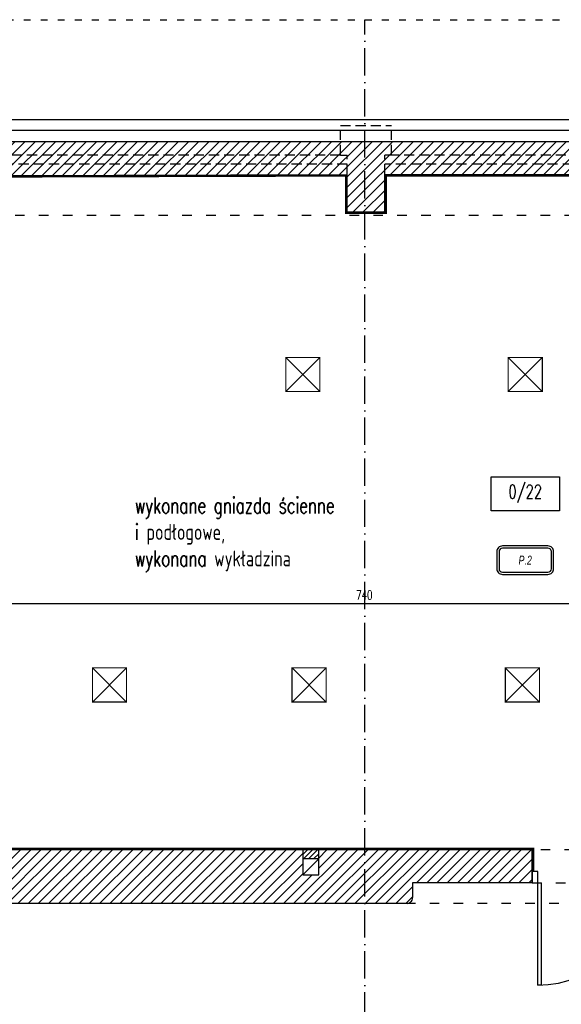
# Model space of a CAD drawing. Header units: millimetres. Extents: x 167273 to 188273, y -125105 to -88145.
# Tile 47 of 210: x 175528 to 176004, y -122517 to -121651. Entities that reach past the tile are written whole.
import ezdxf

# ---------------------------------------------------------------- set-up
doc = ezdxf.new("R2010")
doc.units = ezdxf.units.MM
for name, pattern in [('ACAD_ISO03W100', [30, 12, -18]), ('ACAD_ISO10W100', [18, 12, -3, 0, -3]), ('HIDDEN', [9.525, 6.35, -3.175])]:
    doc.linetypes.add(name, pattern=pattern)
doc.layers.add('!_zmiany', color=7, linetype='Continuous', true_color=0xfa7d00)
for name, color, linetype in [('!listwy', 30, 'HIDDEN'), ('a-op_text', 9, 'Continuous'), ('a-osie', 1, 'ACAD_ISO10W100'), ('a-wymiary', 9, 'Continuous'), ('b-drzwi', 6, 'Continuous'), ('b-izolacja', 8, 'BATTING'), ('b-przerywana1', 9, 'ACAD_ISO03W100'), ('b-widokowa', 7, 'Continuous'), ('b-ściany', 2, 'Continuous'), ('h-hatch', 8, 'Continuous')]:
    doc.layers.add(name, color=color, linetype=linetype)
doc.layers.add('El-koryta_puszki', color=10, linetype='Continuous', lineweight=35)
doc.styles.add('PPAB_100', font='romans.shx', dxfattribs={"width": 0.7, "height": 12})
doc.styles.add('PPAB_50', font='romans.shx', dxfattribs={"width": 0.7, "height": 8})
doc.linetypes.add('BATTING', pattern='A,0.0001,-0.1,[134,ltypeshp.shx,S=0.1,R=0,X=-0.1,Y=0],-0.2,[134,ltypeshp.shx,S=0.1,R=180,X=0.1,Y=0],-0.1', length=0.4001)
doc.dimstyles.new('newPPAB_50', dxfattribs={"dimscale": 0, "dimtxt": 8, "dimasz": 1, "dimexe": 10, "dimexo": 10, "dimgap": 3.5, "dimtad": 1, "dimdec": 0, "dimzin": 0, "dimdsep": 46, "dimtxsty": 'PPAB_50', "dimblk": 'tick_50', "dimcen": 0.09, "dimdle": 5, "dimse1": 1, "dimse2": 1, "dimclrd": 9, "dimclre": 9, "dimclrt": 161, "dimadec": 0, "dimazin": 0, "dimtfac": 1, "dimtdec": 0, "dimtix": 1, "dimtofl": 0, "dimtmove": 2, "dimatfit": 3, "dimldrblk": 'tick_50', "dimfxl": 0, "dimtolj": 1, "dimtzin": 0, "dimarcsym": 0})

# ---------------------------------------------------------------- blocks, each defined once
blk = doc.blocks.new('kaseta1')
for p, q in [((-15, 15), (15, -15)), ((15, 15), (-15, -15))]:
    blk.add_line(p, q)
at = {"const_width": 1}
blk.add_lwpolyline([(-15, -15), (15, -15), (15, 15), (-15, 15)], close=True, dxfattribs=at)
blk = doc.blocks.new('tick_50')
at = {"color": 9, "ltscale": 20}
for p, q in [((0, 10), (0, -10)), ((-5, 0), (5, 0))]:
    blk.add_line(p, q, dxfattribs=at)
at = {"color": 0}
blk.add_line((2.5, 2.5), (-2.5, -2.5), dxfattribs=at)

msp = doc.modelspace()

# ---------------------------------------------------------------- hatches: boundary and pattern name
at = {"layer": 'h-hatch'}
h = msp.add_hatch(dxfattribs=at)
h.set_pattern_fill('ANSI31', color=256, scale=2, style=0)
h.set_pattern_definition([(45, (-27340.6366, 31489.7547), (-4.49012806, 4.49012806), [])])
h.paths.add_polyline_path([(174774.31, -122408.89), (174794.31, -122408.89), (174794.31, -122380.89), (174741.31, -122380.89), (174741.31, -122388.89), (174741.31, -122402.89), (174727.31, -122402.89), (174727.31, -122388.89), (174727.31, -122380.89), (174706.81, -122380.89), (174706.81, -121787.89), (175055.81, -121787.89), (175055.81, -121819.89), (175088.81, -121819.89), (175088.81, -121787.89), (175437.81, -121787.89), (175437.81, -121819.89), (175437.81, -121970.89), (175460.81, -121970.89), (175460.81, -121819.89), (175467.81, -121819.89), (175467.81, -121787.89), (175815.81, -121786.89), (175815.81, -121819.89), (175848.81, -121819.89), (175848.81, -121786.89), (176200.81, -121786.89), (176200.81, -122180.89), (176230.81, -122180.89), (176230.81, -121786.89), (176286.37, -121786.89), (176286.37, -121757.89), (174658.81, -121757.89), (174658.81, -121750.89), (174614.31, -121750.89), (174614.31, -121807.89), (174674.81, -121807.89), (174674.81, -122427.89), (174768.31, -122427.89, 0.450014), (174774.31, -122422.89)])
h = msp.add_hatch(dxfattribs=at)
h.set_pattern_fill('ANSI31', color=256, scale=2, style=0)
h.set_pattern_definition([(45, (-26550.2005, 31481.7547), (-4.49012806, 4.49012806), [])])
h.paths.add_polyline_path([(175485.81, -122388.89), (175485.81, -122380.89), (175460.81, -122380.89), (175460.81, -122130.89), (175437.81, -122130.89), (175437.81, -122380.89), (174894.31, -122380.89), (174894.31, -122408.89), (174999.31, -122408.89), (174999.31, -122422.89, 0.450014), (175005.31, -122427.89), (175867.31, -122427.89, 0.450014), (175873.31, -122422.89), (175873.31, -122409.89), (175978.31, -122409.89), (175978.31, -122380.89), (175790.81, -122380.89), (175790.81, -122388.89), (175790.81, -122402.89), (175776.81, -122402.89), (175776.81, -122388.89), (175776.81, -122380.89), (175499.81, -122380.89), (175499.81, -122388.89), (175499.81, -122402.89), (175485.81, -122402.89)])
h = msp.add_hatch(dxfattribs=at)
h.set_pattern_fill('ANSI31', color=256, style=0)
h.set_pattern_definition([(45, (-27340.6366, 31489.7547), (-2.24506403, 2.24506403), [])])
h.paths.add_polyline_path([(175790.81, -122380.89), (175776.81, -122380.89), (175776.81, -122388.89), (175790.81, -122388.89)])

# ---------------------------------------------------------------- linework, layer by layer
at = {"layer": '!listwy', "ltscale": 2, "const_width": 2}
for points in [[(176211.31, -122181.89), (176199.81, -122181.89), (176199.81, -121787.89), (175849.81, -121787.89), (175849.81, -121820.89), (175814.81, -121820.89), (175814.81, -121787.9), (175468.81, -121788.89), (175468.81, -121820.89), (175461.81, -121820.89), (175461.81, -121971.89), (175436.81, -121971.89), (175436.81, -121822.89), (175436.81, -121788.89), (175089.81, -121788.89), (175089.81, -121820.89), (175054.81, -121820.89), (175054.81, -121788.89), (174707.81, -121788.89), (174707.81, -122379.89), (174795.31, -122379.89), (174795.31, -122398.89)], [(175979.31, -122399.89), (175979.31, -122379.89), (175461.81, -122379.89), (175461.81, -122129.89), (175436.81, -122129.89), (175436.81, -122379.89), (174893.31, -122379.89), (174893.31, -122398.89)]]:
    msp.add_lwpolyline(points, dxfattribs=at)
at = {"layer": 'a-op_text', "ltscale": 0.5}
msp.add_lwpolyline([(175942.31, -122082.89), (175942.31, -122052.89), (176002.31, -122052.89), (176002.31, -122082.89)], close=True, dxfattribs=at)
at = {"layer": 'a-osie', "ltscale": 2}
msp.add_line((175831.31, -122782.89), (175831.31, -121650.89), dxfattribs=at)
at = {"layer": 'b-drzwi'}
for points in [[(175978.31, -122409.89), (175983.31, -122409.89), (175983.31, -122399.89), (175978.31, -122399.89)], [(175983.31, -122409.89), (175986.31, -122409.89), (175986.31, -122499.89), (175983.31, -122499.89)]]:
    msp.add_lwpolyline(points, close=True, dxfattribs=at)
msp.add_arc((175983.15, -122409.73), 90.16, 270.10293, 359.89707, dxfattribs=at)
at = {"layer": 'b-izolacja', "ltscale": 22}
msp.add_line((176286.37, -121748.39), (174658.81, -121748.39), dxfattribs=at)
at = {"layer": 'b-przerywana1', "ltscale": 0.5}
msp.add_line((174586.37, -121650.89), (176286.37, -121650.89), dxfattribs=at)
at = {"layer": 'b-przerywana1', "linetype": 'HIDDEN', "ltscale": 1.4}
for p, q in [((175809.81, -121769.89), (175809.81, -121743.89)), ((175809.81, -121743.89), (175854.81, -121743.89)), ((175854.81, -121769.89), (175854.81, -121743.89)), ((175809.81, -121769.89), (175473.81, -121769.89)), ((175809.81, -121769.89), (175815.81, -121769.89)), ((175815.81, -121786.89), (175815.81, -121769.89)), ((175854.81, -121769.89), (175848.81, -121769.89)), ((175848.81, -121786.89), (175848.81, -121769.89)), ((176194.81, -121769.89), (175854.81, -121769.89)), ((175815.81, -121777.89), (175467.81, -121777.89)), ((176200.81, -121777.89), (175848.81, -121777.89))]:
    msp.add_line(p, q, dxfattribs=at)
at = {"layer": 'b-przerywana1', "ltscale": 0.7}
for p, q in [((175460.81, -121822.89), (176200.81, -121822.89)), ((176078.31, -122380.89), (175978.31, -122380.89)), ((175978.31, -122409.89), (176078.31, -122409.89)), ((175867.31, -122427.89), (176104.31, -122427.89))]:
    msp.add_line(p, q, dxfattribs=at)
at = {"layer": 'b-widokowa'}
for p, q in [((174658.81, -121757.89), (176286.37, -121757.89)), ((175776.81, -122402.89), (175790.81, -122388.89))]:
    msp.add_line(p, q, dxfattribs=at)
at = {"layer": 'b-widokowa', "ltscale": 0.5}
for p, q in [((175790.81, -122380.89), (175776.81, -122380.89)), ((175790.81, -122388.89), (175776.81, -122388.89))]:
    msp.add_line(p, q, dxfattribs=at)
at = {"layer": 'b-ściany'}
for p, q in [((176286.37, -121738.89), (174658.81, -121738.89)), ((175467.81, -121787.89), (175815.81, -121786.89)), ((175815.81, -121819.89), (175815.81, -121786.89)), ((175848.81, -121819.89), (175848.81, -121786.89)), ((175848.81, -121786.89), (176200.81, -121786.89)), ((175815.81, -121819.89), (175848.81, -121819.89)), ((175776.81, -122380.89), (175499.81, -122380.89)), ((175776.81, -122380.89), (175776.81, -122388.89)), ((175978.31, -122380.89), (175790.81, -122380.89)), ((175790.81, -122388.89), (175790.81, -122380.89)), ((175978.31, -122409.89), (175978.31, -122380.89)), ((175978.31, -122409.89), (175873.31, -122409.89)), ((175873.31, -122409.89), (175873.31, -122422.89)), ((175005.31, -122427.89), (175867.31, -122427.89))]:
    msp.add_line(p, q, dxfattribs=at)
msp.add_lwpolyline([(175776.81, -122388.89), (175776.81, -122402.89), (175790.81, -122402.89), (175790.81, -122388.89)], dxfattribs=at)
msp.add_arc((175868.1, -122422.74), 5.22, 261.34878, 358.26236, dxfattribs=at)
at = {"layer": 'h-hatch', "ltscale": 0.5}
for points in [[(175952.29, -122138.67), (175992.29, -122138.67, 0.414214), (175997.29, -122133.67), (175997.29, -122118.67, 0.414214), (175992.29, -122113.67), (175952.29, -122113.67, 0.414214), (175947.29, -122118.67), (175947.29, -122133.67, 0.414214)], [(175952.29, -122136.67), (175992.29, -122136.67, 0.414214), (175995.29, -122133.67), (175995.29, -122118.67, 0.414214), (175992.29, -122115.67), (175952.29, -122115.67, 0.414214), (175949.29, -122118.67), (175949.29, -122133.67, 0.414214)]]:
    msp.add_lwpolyline(points, format="xyb", close=True, dxfattribs=at)

# ---------------------------------------------------------------- block references
at = {"layer": 'El-koryta_puszki'}
for p in [(175776.81, -121962.89), (175972.31, -121962.89), (175606.81, -122235.89), (175782.31, -122235.89), (175969.81, -122235.89)]:
    msp.add_blockref('kaseta1', p, dxfattribs=at)

# ---------------------------------------------------------------- texts
at = {"layer": '!_zmiany', "insert": (175629.2, -122070.99), "char_height": 14, "width": 190.235, "attachment_point": 1, "style": 'PPAB_100'}
msp.add_mtext('{\\Fromans.shx|c238;wykonane gniazda ścienne i podłogowe,\\Pwykonana wykładzina}', dxfattribs=at)
at = {"layer": 'a-op_text', "ltscale": 0.5, "insert": (175972.31, -122067.89), "char_height": 12, "width": 60, "attachment_point": 5, "style": 'PPAB_100'}
msp.add_mtext('0/{\\Fromans.shx|c238;22}', dxfattribs=at)
at = {"layer": 'h-hatch', "ltscale": 0.5, "insert": (175972.29, -122126.17), "char_height": 8, "width": 74.6161, "attachment_point": 5, "style": 'PPAB_50'}
msp.add_mtext('{\\fArial|b0|i1|c238|p34;P.2}', dxfattribs=at)

# ---------------------------------------------------------------- dimensions: what is measured, and where the dimension line sits
at = {"layer": 'a-wymiary'}
msp.add_linear_dim(base=(176200.81, -122164.21), p1=(175460.81, -122159.9), p2=(176200.81, -122159.9), dimstyle='newPPAB_50', override={"dimscale": 1}, dxfattribs=at).render()

doc.saveas('drawing.dxf')
